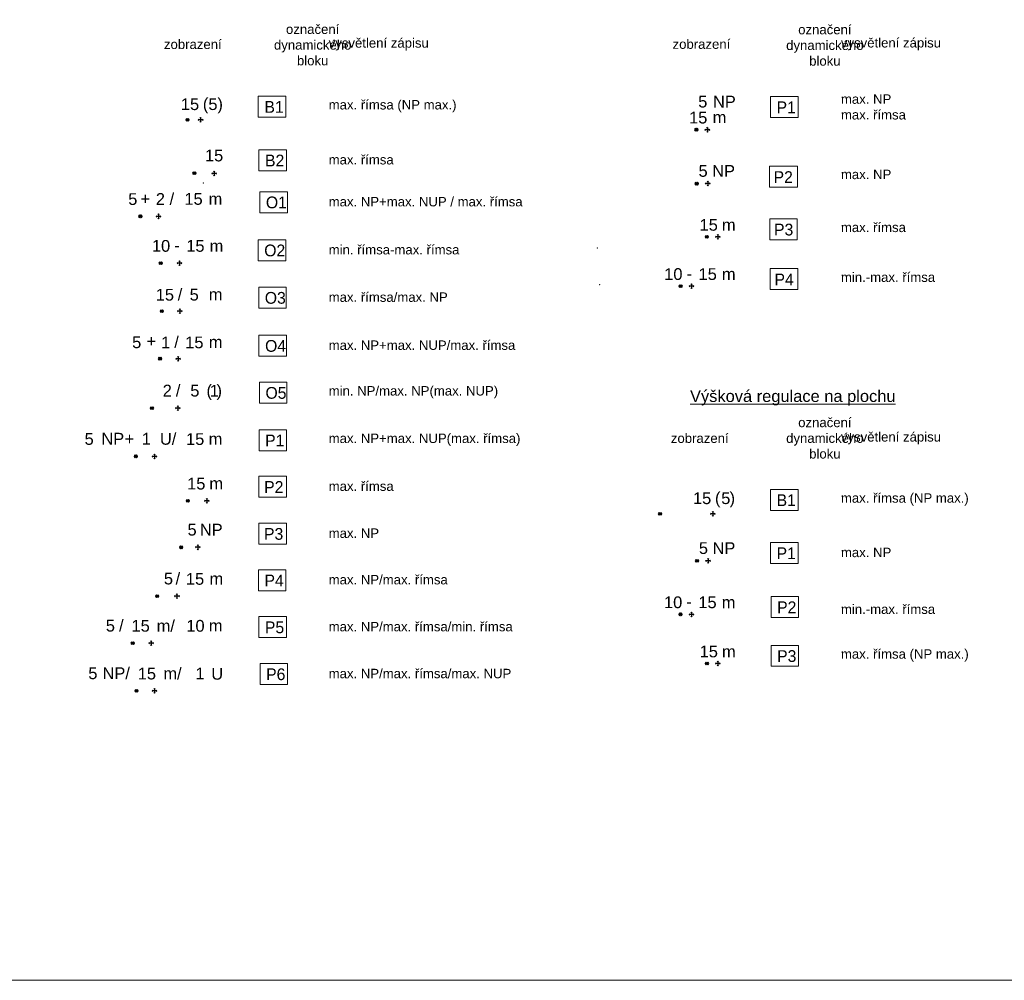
# Model space of a CAD drawing. Header units: metres. Extents: x -5 to 5163, y 1049 to 2798.
# Tile 7 of 22: x 3199 to 3618, y 1061 to 1469. Entities that reach past the tile are written whole.
import ezdxf
from ezdxf.enums import TextEntityAlignment as Align

# ---------------------------------------------------------------- set-up
doc = ezdxf.new("R2010")
doc.units = ezdxf.units.M
doc.linetypes.add('DOT', pattern=[0.25, 0, -0.25])
doc.layers.add('000000_BL_Pomocna_netisk_DB', color=7, linetype='Continuous', plot=False)
doc.layers.add('000100_pomocná_standard', color=132, linetype='Continuous', lineweight=18, plot=False)
for name, color, linetype, lineweight in [('302110_BL_VR_na_bod', 172, 'Continuous', 9), ('302210_BL_VR_na_linii', 160, 'Continuous', 9), ('302310_BL_VR_na_plochu', 140, 'DOT', 9)]:
    doc.layers.add(name, color=color, linetype=linetype, lineweight=lineweight)
doc.styles.get("Standard").update_dxf_attribs({"font": 'arial.ttf'})
doc.styles.add('style2', font='arial.ttf', dxfattribs={"height": 2})

# ---------------------------------------------------------------- blocks, each defined once
blk = doc.blocks.new('*U36')
at = {"layer": '000000_BL_Pomocna_netisk_DB'}
for p, q in [((-4.06, -0.6), (-5.26, 0.6)), ((-5.26, -0.6), (-4.06, 0.6)), ((-1, 0), (-0.72, 0.28)), ((1, 0), (-1, 0)), ((-1, 0), (-0.72, -0.28)), ((0, 1), (-0.29, 0.71)), ((0, 1), (0, -1)), ((0, 1), (0.28, 0.72)), ((1, 0), (0.72, 0.28)), ((1, 0), (0.72, -0.28)), ((0, -1), (-0.28, -0.72)), ((0, -1), (0.28, -0.72))]:
    blk.add_line(p, q, dxfattribs=at)
blk.add_circle((-4.66, 0), 0.6, dxfattribs=at)
at = {"style": 'style2', "flags": 1}
for tag, p in [('VYSKA_VB', (-16.93, -2.7)), ('VYSKA_VB_I', (-16.93, -11.27)), ('NAZEV_BLOK', (-17.38, -20.43))]:
    blk.add_attdef(tag, p, '', height=5, dxfattribs=at)
at = {"layer": '302110_BL_VR_na_bod', "style": 'style2'}
for s, p in [('NP', (2.4, 9.43)), ('m', (2.27, 2.78))]:
    blk.add_text(s, height=5, dxfattribs=at).set_placement(p)
for tag, p in [('NP_MAX', (0, 9.43)), ('RIMSA_MAX', (0, 2.64))]:
    blk.add_attdef(tag, text='', height=5, dxfattribs=at).set_placement(p, align=Align.RIGHT)
blk = doc.blocks.new('*U86')
at = {"layer": '000000_BL_Pomocna_netisk_DB'}
for p, q in [((-4.06, -0.6), (-5.26, 0.6)), ((-5.26, -0.6), (-4.06, 0.6)), ((-1, 0), (-0.72, 0.28)), ((1, 0), (-1, 0)), ((-1, 0), (-0.72, -0.28)), ((0, 1), (-0.29, 0.71)), ((0, 1), (0, -1)), ((0, 1), (0.28, 0.72)), ((1, 0), (0.72, 0.28)), ((1, 0), (0.72, -0.28)), ((0, -1), (-0.28, -0.72)), ((0, -1), (0.28, -0.72))]:
    blk.add_line(p, q, dxfattribs=at)
blk.add_circle((-4.66, 0), 0.6, dxfattribs=at)
at = {"style": 'style2', "flags": 1}
for tag, p in [('VYSKA_VB', (-24.32, -25.87)), ('VYSKA_VB_I', (-24.32, -34.44)), ('NAZEV_BLOK', (-24.77, -43.6))]:
    blk.add_attdef(tag, p, '', height=5, dxfattribs=at)
at = {"layer": '302110_BL_VR_na_bod', "style": 'style2'}
blk.add_text('NP', height=5, dxfattribs=at).set_placement((1.91, 2.88))
blk.add_attdef('NP_MAX', text='', height=5, dxfattribs=at).set_placement((0, 2.9), align=Align.RIGHT)
blk = doc.blocks.new('*U85')
at = {"layer": '000000_BL_Pomocna_netisk_DB'}
for p, q in [((-4.06, -0.6), (-5.26, 0.6)), ((-5.26, -0.6), (-4.06, 0.6)), ((-1, 0), (-0.72, 0.28)), ((1, 0), (-1, 0)), ((-1, 0), (-0.72, -0.28)), ((0, 1), (-0.29, 0.71)), ((0, 1), (0, -1)), ((0, 1), (0.28, 0.72)), ((1, 0), (0.72, 0.28)), ((1, 0), (0.72, -0.28)), ((0, -1), (-0.28, -0.72)), ((0, -1), (0.28, -0.72))]:
    blk.add_line(p, q, dxfattribs=at)
blk.add_circle((-4.66, 0), 0.6, dxfattribs=at)
at = {"style": 'style2', "flags": 1}
for tag, p in [('VYSKA_VB', (-26.69, -22.35)), ('VYSKA_VB_I', (-26.69, -30.93)), ('NAZEV_BLOK', (-27.14, -40.08))]:
    blk.add_attdef(tag, p, '', height=5, dxfattribs=at)
at = {"layer": '302110_BL_VR_na_bod', "style": 'style2'}
blk.add_text('m', height=5, dxfattribs=at).set_placement((1.73, 2.61))
blk.add_attdef('RIMSA_MAX', text='', height=5, dxfattribs=at).set_placement((0, 2.64), align=Align.RIGHT)
blk = doc.blocks.new('*U87')
at = {"layer": '000000_BL_Pomocna_netisk_DB'}
for p, q in [((-4.06, -0.6), (-5.26, 0.6)), ((-5.26, -0.6), (-4.06, 0.6)), ((-1, 0), (-0.72, 0.28)), ((1, 0), (-1, 0)), ((-1, 0), (-0.72, -0.28)), ((0, 1), (-0.29, 0.71)), ((0, 1), (0, -1)), ((0, 1), (0.28, 0.72)), ((1, 0), (0.72, 0.28)), ((1, 0), (0.72, -0.28)), ((0, -1), (-0.28, -0.72)), ((0, -1), (0.28, -0.72))]:
    blk.add_line(p, q, dxfattribs=at)
blk.add_circle((-4.66, 0), 0.6, dxfattribs=at)
at = {"style": 'style2', "flags": 1}
for tag, p in [('VYSKA_VB', (-26.04, -26.92)), ('VYSKA_VB_I', (-26.04, -35.49)), ('NAZEV_BLOK', (-26.49, -44.65))]:
    blk.add_attdef(tag, p, '', height=5, dxfattribs=at)
at = {"layer": '302110_BL_VR_na_bod', "style": 'style2'}
for s, p in [('-', (-2.13, 2.85)), ('m', (12.88, 2.63))]:
    blk.add_text(s, height=5, dxfattribs=at).set_placement(p)
blk.add_attdef('RIMSA_MIN', text='', height=5, dxfattribs=at).set_placement((-3.88, 2.64), align=Align.RIGHT)
blk.add_attdef('RIMSA_MAX', text='', height=5, dxfattribs=at).set_placement((6.83, 2.64), align=Align.CENTER)
blk = doc.blocks.new('*U83')
at = {"layer": '000000_BL_Pomocna_netisk_DB'}
for p, q in [((-5.03, -0.6), (-6.23, 0.6)), ((-6.23, -0.6), (-5.03, 0.6)), ((-1, 0), (-0.72, 0.28)), ((1, 0), (-1, 0)), ((-1, 0), (-0.72, -0.28)), ((0, 1), (-0.29, 0.71)), ((0, 1), (0, -1)), ((0, 1), (0.28, 0.72)), ((1, 0), (0.72, 0.28)), ((0, -1), (-0.28, -0.72)), ((0, -1), (0.28, -0.72)), ((1, 0), (0.72, -0.28))]:
    blk.add_line(p, q, dxfattribs=at)
blk.add_circle((-5.63, 0), 0.6, dxfattribs=at)
at = {"style": 'style2', "flags": 1}
for tag, p in [('VYSKA_VB', (1.91, -37.85)), ('VYSKA_VB_I', (1.91, -46.42)), ('NAZEV_BLOK', (4.23, -55.58))]:
    blk.add_attdef(tag, p, '', height=5, dxfattribs=at)
at = {"layer": '302210_BL_VR_na_linii', "style": 'style2'}
blk.add_text('(  )', height=5, dxfattribs=at).set_placement((0.93, 4.28))
blk.add_attdef('RIMSA_MAX', text='', height=5, dxfattribs=at).set_placement((-0.65, 4.17), align=Align.RIGHT)
blk.add_attdef('NP_MAX', text='', height=5, dxfattribs=at).set_placement((5.22, 4.19), align=Align.CENTER)
blk = doc.blocks.new('*U37')
at = {"layer": '000000_BL_Pomocna_netisk_DB'}
for p, q in [((-7.8, -0.53), (-9, 0.67)), ((-9, -0.53), (-7.8, 0.67)), ((-1, 0), (-0.72, 0.28)), ((1, 0), (-1, 0)), ((-1, 0), (-0.72, -0.28)), ((0, 1), (-0.29, 0.71)), ((0, 1), (0, -1)), ((0, 1), (0.28, 0.72)), ((1, 0), (0.72, 0.28)), ((0, -1), (-0.28, -0.72)), ((0, -1), (0.28, -0.72)), ((1, 0), (0.72, -0.28))]:
    blk.add_line(p, q, dxfattribs=at)
blk.add_circle((-8.4, 0.07), 0.6, dxfattribs=at)
at = {"style": 'style2', "flags": 1}
for tag, p in [('VYSKA_VB', (-19.23, -25.04)), ('VYSKA_VB_I', (-19.23, -33.61)), ('NAZEV_BLOK', (-19.68, -43.61))]:
    blk.add_attdef(tag, p, '', height=5, dxfattribs=at)
at = {"layer": '302210_BL_VR_na_linii', "style": 'style2'}
blk.add_attdef('RIMSA_MAX', text='', height=5, dxfattribs=at).set_placement((0, 5.09), align=Align.CENTER)
blk = doc.blocks.new('*U38')
at = {"layer": '000000_BL_Pomocna_netisk_DB'}
for p, q in [((-7.15, -0.6), (-8.35, 0.6)), ((-8.35, -0.6), (-7.15, 0.6)), ((-1, 0), (-0.72, 0.28)), ((1, 0), (-1, 0)), ((-1, 0), (-0.72, -0.28)), ((0, 1), (-0.29, 0.71)), ((0, 1), (0, -1)), ((0, 1), (0.28, 0.72)), ((1, 0), (0.72, 0.28)), ((0, -1), (-0.28, -0.72)), ((0, -1), (0.28, -0.72)), ((1, 0), (0.72, -0.28))]:
    blk.add_line(p, q, dxfattribs=at)
blk.add_circle((-7.75, 0), 0.6, dxfattribs=at)
at = {"style": 'style2', "flags": 1}
for tag, p in [('VYSKA_VB', (2.56, -37.85)), ('VYSKA_VB_I', (1.91, -46.42)), ('NAZEV_BLOK', (2.11, -55.58))]:
    blk.add_attdef(tag, p, '', height=5, dxfattribs=at)
at = {"layer": '302210_BL_VR_na_linii', "style": 'style2'}
for s, p in [('+', (-7.66, 4.97)), ('/', (4.68, 4.95)), ('m', (21.25, 4.94))]:
    blk.add_text(s, height=5, dxfattribs=at).set_placement(p)
at = {"layer": '302210_BL_VR_na_linii', "style": 'style2', "flags": 4}
blk.add_attdef('NP_MAX', text='', height=5, dxfattribs=at).set_placement((-9.04, 4.85), align=Align.RIGHT)
at = {"layer": '302210_BL_VR_na_linii', "style": 'style2'}
blk.add_attdef('NUP_MAX', text='', height=5, dxfattribs=at).set_placement((0.75, 4.88), align=Align.CENTER)
at = {"layer": '302210_BL_VR_na_linii', "style": 'style2', "flags": 4}
blk.add_attdef('RIMSA_MAX', text='', height=5, dxfattribs=at).set_placement((14.83, 4.91), align=Align.CENTER)
blk = doc.blocks.new('*U88')
at = {"layer": '000000_BL_Pomocna_netisk_DB'}
for p, q in [((-7.46, -0.6), (-8.66, 0.6)), ((-8.66, -0.6), (-7.46, 0.6)), ((-1, 0), (-0.72, 0.28)), ((1, 0), (-1, 0)), ((-1, 0), (-0.72, -0.28)), ((0, 1), (-0.29, 0.71)), ((0, 1), (0, -1)), ((0, 1), (0.28, 0.72)), ((1, 0), (0.72, 0.28)), ((0, -1), (-0.28, -0.72)), ((0, -1), (0.28, -0.72)), ((1, 0), (0.72, -0.28))]:
    blk.add_line(p, q, dxfattribs=at)
blk.add_circle((-8.06, 0), 0.6, dxfattribs=at)
at = {"style": 'style2', "flags": 1}
for tag, p in [('VYSKA_VB', (2.25, -37.85)), ('VYSKA_VB_I', (2.25, -46.42)), ('NAZEV_BLOK', (1.81, -55.58))]:
    blk.add_attdef(tag, p, '', height=5, dxfattribs=at)
at = {"layer": '302210_BL_VR_na_linii', "style": 'style2'}
for s, p in [('m', (12.76, 4.87)), ('-', (-2.26, 5.08))]:
    blk.add_text(s, height=5, dxfattribs=at).set_placement(p)
blk.add_attdef('RIMSA_MIN', text='', height=5, dxfattribs=at).set_placement((-4.01, 4.88), align=Align.RIGHT)
blk.add_attdef('RIMSA_MAX', text='', height=5, dxfattribs=at).set_placement((6.7, 4.88), align=Align.CENTER)
blk = doc.blocks.new('*U39')
at = {"layer": '000000_BL_Pomocna_netisk_DB'}
for p, q in [((-7.09, -0.6), (-8.29, 0.6)), ((-8.29, -0.6), (-7.09, 0.6)), ((-1, 0), (-0.72, 0.28)), ((1, 0), (-1, 0)), ((-1, 0), (-0.72, -0.28)), ((0, 1), (-0.29, 0.71)), ((0, 1), (0, -1)), ((0, 1), (0.28, 0.72)), ((1, 0), (0.72, 0.28)), ((0, -1), (-0.28, -0.72)), ((0, -1), (0.28, -0.72)), ((1, 0), (0.72, -0.28))]:
    blk.add_line(p, q, dxfattribs=at)
blk.add_circle((-7.69, 0), 0.6, dxfattribs=at)
at = {"style": 'style2', "flags": 1}
for tag, p in [('VYSKA_VB', (1.91, -37.85)), ('VYSKA_VB_I', (1.91, -46.42)), ('NAZEV_BLOK', (2.17, -55.58))]:
    blk.add_attdef(tag, p, '', height=5, dxfattribs=at)
at = {"layer": '302210_BL_VR_na_linii', "style": 'style2'}
for s, p in [('/', (-0.92, 4.57)), ('m', (12.27, 4.58))]:
    blk.add_text(s, height=5, dxfattribs=at).set_placement(p)
blk.add_attdef('RIMSA_MAX', text='', height=5, dxfattribs=at).set_placement((-2.5, 4.46), align=Align.RIGHT)
blk.add_attdef('NP_MAX', text='', height=5, dxfattribs=at).set_placement((6.08, 4.48), align=Align.CENTER)
blk = doc.blocks.new('*U40')
for p in [(10.68, 74.73), (178.17, 47.02), (179.09, 31.52)]:
    blk.add_point(p)
at = {"layer": '000000_BL_Pomocna_netisk_DB'}
for p, q in [((-7.15, -0.6), (-8.35, 0.6)), ((-8.35, -0.6), (-7.15, 0.6)), ((-1, 0), (-0.72, 0.28)), ((1, 0), (-1, 0)), ((-1, 0), (-0.72, -0.28)), ((0, 1), (-0.29, 0.71)), ((0, 1), (0, -1)), ((0, 1), (0.28, 0.72)), ((1, 0), (0.72, 0.28)), ((0, -1), (-0.28, -0.72)), ((0, -1), (0.28, -0.72)), ((1, 0), (0.72, -0.28))]:
    blk.add_line(p, q, dxfattribs=at)
blk.add_circle((-7.75, 0), 0.6, dxfattribs=at)
at = {"style": 'style2', "flags": 1}
for tag, p in [('VYSKA_VB', (-20.47, -29.69)), ('VYSKA_VB_I', (-19.83, -38.26)), ('NAZEV_BLOK', (-20.92, -47.42))]:
    blk.add_attdef(tag, p, '', height=5, dxfattribs=at)
at = {"layer": '302210_BL_VR_na_linii', "style": 'style2'}
for s, p in [('+', (-13.52, 4.97)), ('/', (-1.7, 4.57)), ('m', (12.99, 4.58))]:
    blk.add_text(s, height=5, dxfattribs=at).set_placement(p)
blk.add_attdef('NP_MAX', text='', height=5, dxfattribs=at).set_placement((-15.72, 4.48), align=Align.RIGHT)
for tag, p in [('NUP_MAX', (-5.36, 4.39)), ('RIMSA_MAX', (6.84, 4.43))]:
    blk.add_attdef(tag, text='', height=5, dxfattribs=at).set_placement(p, align=Align.CENTER)
blk = doc.blocks.new('*U94')
at = {"layer": '000000_BL_Pomocna_netisk_DB'}
for p, q in [((-10.45, -0.6), (-11.65, 0.6)), ((-11.65, -0.6), (-10.45, 0.6)), ((-1, 0), (-0.72, 0.28)), ((1, 0), (-1, 0)), ((-1, 0), (-0.72, -0.28)), ((0, 1), (-0.29, 0.71)), ((0, 1), (0, -1)), ((0, 1), (0.28, 0.72)), ((1, 0), (0.72, 0.28)), ((0, -1), (-0.28, -0.72)), ((0, -1), (0.28, -0.72)), ((1, 0), (0.72, -0.28))]:
    blk.add_line(p, q, dxfattribs=at)
blk.add_circle((-11.05, 0), 0.6, dxfattribs=at)
at = {"style": 'style2', "flags": 1}
for tag, p in [('VYSKA_VB', (-19.75, -37.41)), ('VYSKA_VB_I', (-17.1, -45.99)), ('NAZEV_BLOK', (-20.19, -55.14))]:
    blk.add_attdef(tag, p, '', height=5, dxfattribs=at)
at = {"layer": '302210_BL_VR_na_linii', "style": 'style2'}
for s, p in [('/', (-0.89, 4.97)), ('( )', (12.12, 4.95))]:
    blk.add_text(s, height=5, dxfattribs=at).set_placement(p)
blk.add_attdef('NP_MIN', text='', height=5, dxfattribs=at).set_placement((-2.6, 4.92), align=Align.RIGHT)
for tag, p in [('NP_MAX', (7.19, 4.9)), ('NUP_MAX', (15.48, 4.88))]:
    blk.add_attdef(tag, text='', height=5, dxfattribs=at).set_placement(p, align=Align.CENTER)
blk = doc.blocks.new('*U93')
at = {"layer": '000000_BL_Pomocna_netisk_DB'}
for p, q in [((-7.32, -0.6), (-8.52, 0.6)), ((-8.52, -0.6), (-7.32, 0.6)), ((-1, 0), (-0.72, 0.28)), ((1, 0), (-1, 0)), ((-1, 0), (-0.72, -0.28)), ((0, 1), (-0.29, 0.71)), ((0, 1), (0, -1)), ((0, 1), (0.28, 0.72)), ((1, 0), (0.72, 0.28)), ((0, -1), (-0.28, -0.72)), ((0, -1), (0.28, -0.72)), ((1, 0), (0.72, -0.28))]:
    blk.add_line(p, q, dxfattribs=at)
blk.add_circle((-7.92, 0), 0.6, dxfattribs=at)
at = {"style": 'style2', "flags": 1}
for tag, p in [('VYSKA_VB', (-16.62, -37.41)), ('VYSKA_VB_I', (-16.62, -45.99)), ('NAZEV_BLOK', (-17.55, -55.14))]:
    blk.add_attdef(tag, p, '', height=5, dxfattribs=at)
at = {"layer": '302210_BL_VR_na_linii', "style": 'style2'}
for s, p in [('NP', (-22.57, 5.01)), ('+', (-12.68, 4.97)), ('U/', (2.31, 4.95)), ('m', (23.04, 4.94))]:
    blk.add_text(s, height=5, dxfattribs=at).set_placement(p)
blk.add_attdef('NP_MAX', text='', height=5, dxfattribs=at).set_placement((-25.82, 4.9), align=Align.RIGHT)
for tag, p in [('NUP_MAX', (-3.44, 5.01)), ('RIMSA_MAX', (17.29, 4.86))]:
    blk.add_attdef(tag, text='', height=5, dxfattribs=at).set_placement(p, align=Align.CENTER)
blk = doc.blocks.new('*U95')
at = {"layer": '000000_BL_Pomocna_netisk_DB'}
for p, q in [((-7.44, -0.6), (-8.64, 0.6)), ((-8.64, -0.6), (-7.44, 0.6)), ((-1, 0), (-0.72, 0.28)), ((1, 0), (-1, 0)), ((-1, 0), (-0.72, -0.28)), ((0, 1), (-0.29, 0.71)), ((0, 1), (0, -1)), ((0, 1), (0.28, 0.72)), ((1, 0), (0.72, 0.28)), ((0, -1), (-0.28, -0.72)), ((0, -1), (0.28, -0.72)), ((1, 0), (0.72, -0.28))]:
    blk.add_line(p, q, dxfattribs=at)
blk.add_circle((-8.04, 0), 0.6, dxfattribs=at)
at = {"style": 'style2', "flags": 1}
for tag, p in [('VYSKA_VB', (-16.74, -37.41)), ('VYSKA_VB_I', (-16.74, -45.99)), ('NAZEV_BLOK', (-17.18, -55.14))]:
    blk.add_attdef(tag, p, '', height=5, dxfattribs=at)
at = {"layer": '302210_BL_VR_na_linii', "style": 'style2'}
blk.add_text('m', height=5, dxfattribs=at).set_placement((1.11, 4.94))
blk.add_attdef('RIMSA_MAX', text='', height=5, dxfattribs=at).set_placement((-0.56, 4.86), align=Align.RIGHT)
blk = doc.blocks.new('*U96')
at = {"layer": '000000_BL_Pomocna_netisk_DB'}
for p, q in [((-6.49, -0.6), (-7.69, 0.6)), ((-7.69, -0.6), (-6.49, 0.6)), ((-1, 0), (-0.72, 0.28)), ((1, 0), (-1, 0)), ((-1, 0), (-0.72, -0.28)), ((0, 1), (-0.29, 0.71)), ((0, 1), (0, -1)), ((0, 1), (0.28, 0.72)), ((1, 0), (0.72, 0.28)), ((0, -1), (-0.28, -0.72)), ((0, -1), (0.28, -0.72)), ((1, 0), (0.72, -0.28))]:
    blk.add_line(p, q, dxfattribs=at)
blk.add_circle((-7.09, 0), 0.6, dxfattribs=at)
at = {"style": 'style2', "flags": 1}
for tag, p in [('VYSKA_VB', (-15.79, -37.41)), ('VYSKA_VB_I', (-15.79, -45.99)), ('NAZEV_BLOK', (-16.24, -55.14))]:
    blk.add_attdef(tag, p, '', height=5, dxfattribs=at)
at = {"layer": '302210_BL_VR_na_linii', "style": 'style2'}
blk.add_text('NP', height=5, dxfattribs=at).set_placement((0.85, 5.01))
blk.add_attdef('NP_MAX', text='', height=5, dxfattribs=at).set_placement((-0.5, 5), align=Align.RIGHT)
blk = doc.blocks.new('*U97')
at = {"layer": '000000_BL_Pomocna_netisk_DB'}
for p, q in [((-7.8, -0.6), (-9, 0.6)), ((-9, -0.6), (-7.8, 0.6)), ((-1, 0), (-0.72, 0.28)), ((1, 0), (-1, 0)), ((-1, 0), (-0.72, -0.28)), ((0, 1), (-0.29, 0.71)), ((0, 1), (0, -1)), ((0, 1), (0.28, 0.72)), ((1, 0), (0.72, 0.28)), ((0, -1), (-0.28, -0.72)), ((0, -1), (0.28, -0.72)), ((1, 0), (0.72, -0.28))]:
    blk.add_line(p, q, dxfattribs=at)
blk.add_circle((-8.4, 0), 0.6, dxfattribs=at)
at = {"style": 'style2', "flags": 1}
for tag, p in [('VYSKA_VB', (-17.1, -37.41)), ('VYSKA_VB_I', (-17.1, -45.99)), ('NAZEV_BLOK', (-17.55, -55.14))]:
    blk.add_attdef(tag, p, '', height=5, dxfattribs=at)
at = {"layer": '302210_BL_VR_na_linii', "style": 'style2'}
for s, p in [('/', (-0.59, 5.01)), ('m', (13.83, 4.94))]:
    blk.add_text(s, height=5, dxfattribs=at).set_placement(p)
blk.add_attdef('NP_MAX', text='', height=5, dxfattribs=at).set_placement((-1.68, 5), align=Align.RIGHT)
blk.add_attdef('RIMSA_MAX', text='', height=5, dxfattribs=at).set_placement((7.67, 4.86), align=Align.CENTER)
blk = doc.blocks.new('*U98')
at = {"layer": '000000_BL_Pomocna_netisk_DB'}
for p, q in [((-7.26, -0.6), (-8.46, 0.6)), ((-8.46, -0.6), (-7.26, 0.6)), ((-1, 0), (-0.72, 0.28)), ((1, 0), (-1, 0)), ((-1, 0), (-0.72, -0.28)), ((0, 1), (-0.29, 0.71)), ((0, 1), (0, -1)), ((0, 1), (0.28, 0.72)), ((1, 0), (0.72, 0.28)), ((0, -1), (-0.28, -0.72)), ((0, -1), (0.28, -0.72)), ((1, 0), (0.72, -0.28))]:
    blk.add_line(p, q, dxfattribs=at)
blk.add_circle((-7.86, 0), 0.6, dxfattribs=at)
at = {"style": 'style2', "flags": 1}
for tag, p in [('VYSKA_VB', (-16.56, -37.41)), ('VYSKA_VB_I', (-16.56, -45.99)), ('NAZEV_BLOK', (-17, -55.14))]:
    blk.add_attdef(tag, p, '', height=5, dxfattribs=at)
at = {"layer": '302210_BL_VR_na_linii', "style": 'style2'}
for s, p in [('/', (-13.67, 4.97)), ('m/', (2.31, 4.86)), ('m', (24.47, 4.94))]:
    blk.add_text(s, height=5, dxfattribs=at).set_placement(p)
blk.add_attdef('NP_MAX', text='', height=5, dxfattribs=at).set_placement((-15.42, 4.9), align=Align.RIGHT)
for tag, p in [('RIMSA_MAX', (-4.5, 4.86)), ('RIMSA_MIN', (18.8, 4.84))]:
    blk.add_attdef(tag, text='', height=5, dxfattribs=at).set_placement(p, align=Align.CENTER)
blk = doc.blocks.new('*U99')
at = {"layer": '000000_BL_Pomocna_netisk_DB'}
for p, q in [((-7.06, -0.6), (-8.26, 0.6)), ((-8.26, -0.6), (-7.06, 0.6)), ((-1, 0), (-0.72, 0.28)), ((1, 0), (-1, 0)), ((-1, 0), (-0.72, -0.28)), ((0, 1), (-0.29, 0.71)), ((0, 1), (0, -1)), ((0, 1), (0.28, 0.72)), ((1, 0), (0.72, 0.28)), ((0, -1), (-0.28, -0.72)), ((0, -1), (0.28, -0.72)), ((1, 0), (0.72, -0.28))]:
    blk.add_line(p, q, dxfattribs=at)
blk.add_circle((-7.66, 0), 0.6, dxfattribs=at)
at = {"style": 'style2', "flags": 1}
for tag, p in [('VYSKA_VB', (-16.36, -37.41)), ('VYSKA_VB_I', (-16.36, -45.99)), ('NAZEV_BLOK', (-16.81, -55.14))]:
    blk.add_attdef(tag, p, '', height=5, dxfattribs=at)
at = {"layer": '302210_BL_VR_na_linii', "style": 'style2'}
for s, p in [('NP/', (-22.14, 5.01)), ('m/', (3.73, 4.9)), ('U', (24.09, 4.76))]:
    blk.add_text(s, height=5, dxfattribs=at).set_placement(p)
blk.add_attdef('NP_MAX', text='', height=5, dxfattribs=at).set_placement((-24.29, 5), align=Align.RIGHT)
for tag, p in [('RIMSA_MAX', (-3.27, 4.86)), ('NUP_MAX', (19.31, 4.88))]:
    blk.add_attdef(tag, text='', height=5, dxfattribs=at).set_placement(p, align=Align.CENTER)
blk = doc.blocks.new('*U170')
at = {"layer": '000000_BL_Pomocna_netisk_DB'}
for p, q in [((-21.82, -0.6), (-23.02, 0.6)), ((-23.02, -0.6), (-21.82, 0.6)), ((-1, 0), (-0.72, 0.28)), ((1, 0), (-1, 0)), ((-1, 0), (-0.72, -0.28)), ((0, 1), (-0.29, 0.71)), ((0, 1), (0, -1)), ((0, 1), (0.28, 0.72)), ((1, 0), (0.72, 0.28)), ((0, -1), (-0.28, -0.72)), ((0, -1), (0.28, -0.72)), ((1, 0), (0.72, -0.28))]:
    blk.add_line(p, q, dxfattribs=at)
blk.add_circle((-22.42, 0), 0.6, dxfattribs=at)
at = {"style": 'style2', "flags": 1}
for tag, p in [('VYSKA_VB', (-21.35, -20.92)), ('VYSKA_VB_I', (-21.35, -29.5)), ('NAZEV_BLOK', (-35.82, -38.65))]:
    blk.add_attdef(tag, p, '', height=5, dxfattribs=at)
at = {"layer": '302310_BL_VR_na_plochu', "style": 'style2'}
blk.add_text('(  )', height=5, dxfattribs=at).set_placement((0.93, 4.28))
blk.add_attdef('RIMSA_MAX', text='', height=5, dxfattribs=at).set_placement((-0.65, 4.17), align=Align.RIGHT)
blk.add_attdef('NP_MAX', text='', height=5, dxfattribs=at).set_placement((5.53, 4.19), align=Align.CENTER)
blk = doc.blocks.new('*U91')
at = {"layer": '000000_BL_Pomocna_netisk_DB'}
for p, q in [((-4.06, -0.6), (-5.26, 0.6)), ((-5.26, -0.6), (-4.06, 0.6)), ((-1, 0), (-0.72, 0.28)), ((1, 0), (-1, 0)), ((-1, 0), (-0.72, -0.28)), ((0, 1), (-0.29, 0.71)), ((0, 1), (0, -1)), ((0, 1), (0.28, 0.72)), ((1, 0), (0.72, 0.28)), ((1, 0), (0.72, -0.28)), ((0, -1), (-0.28, -0.72)), ((0, -1), (0.28, -0.72))]:
    blk.add_line(p, q, dxfattribs=at)
blk.add_circle((-4.66, 0), 0.6, dxfattribs=at)
at = {"style": 'style2', "flags": 1}
for tag, p in [('VYSKA_VB', (-27.73, -25.87)), ('VYSKA_VB_I', (-27.73, -34.44)), ('NAZEV_BLOK', (-28.18, -43.6))]:
    blk.add_attdef(tag, p, '', height=5, dxfattribs=at)
at = {"layer": '302310_BL_VR_na_plochu', "style": 'style2'}
blk.add_text('NP', height=5, dxfattribs=at).set_placement((1.91, 2.88))
blk.add_attdef('NP_MAX', text='', height=5, dxfattribs=at).set_placement((0, 2.9), align=Align.RIGHT)
blk = doc.blocks.new('*U90')
at = {"layer": '000000_BL_Pomocna_netisk_DB'}
for p, q in [((-4.06, -0.6), (-5.26, 0.6)), ((-5.26, -0.6), (-4.06, 0.6)), ((-1, 0), (-0.72, 0.28)), ((1, 0), (-1, 0)), ((-1, 0), (-0.72, -0.28)), ((0, 1), (-0.29, 0.71)), ((0, 1), (0, -1)), ((0, 1), (0.28, 0.72)), ((1, 0), (0.72, 0.28)), ((1, 0), (0.72, -0.28)), ((0, -1), (-0.28, -0.72)), ((0, -1), (0.28, -0.72))]:
    blk.add_line(p, q, dxfattribs=at)
blk.add_circle((-4.66, 0), 0.6, dxfattribs=at)
at = {"style": 'style2', "flags": 1}
for tag, p in [('VYSKA_VB', (-29.27, -26.92)), ('VYSKA_VB_I', (-29.27, -35.49)), ('NAZEV_BLOK', (-29.72, -44.65))]:
    blk.add_attdef(tag, p, '', height=5, dxfattribs=at)
at = {"layer": '302310_BL_VR_na_plochu', "style": 'style2'}
for s, p in [('-', (-2.13, 2.85)), ('m', (12.88, 2.63))]:
    blk.add_text(s, height=5, dxfattribs=at).set_placement(p)
blk.add_attdef('RIMSA_MIN', text='', height=5, dxfattribs=at).set_placement((-3.88, 2.64), align=Align.RIGHT)
blk.add_attdef('RIMSA_MAX', text='', height=5, dxfattribs=at).set_placement((6.83, 2.64), align=Align.CENTER)
blk = doc.blocks.new('*U174')
at = {"layer": '000000_BL_Pomocna_netisk_DB'}
for p, q in [((-4.06, -0.6), (-5.26, 0.6)), ((-5.26, -0.6), (-4.06, 0.6)), ((-1, 0), (-0.72, 0.28)), ((1, 0), (-1, 0)), ((-1, 0), (-0.72, -0.28)), ((0, 1), (-0.29, 0.71)), ((0, 1), (0, -1)), ((0, 1), (0.28, 0.72)), ((1, 0), (0.72, 0.28)), ((1, 0), (0.72, -0.28)), ((0, -1), (-0.28, -0.72)), ((0, -1), (0.28, -0.72))]:
    blk.add_line(p, q, dxfattribs=at)
blk.add_circle((-4.66, 0), 0.6, dxfattribs=at)
at = {"style": 'style2', "flags": 1}
for tag, p in [('VYSKA_VB', (-29.95, -22.35)), ('VYSKA_VB_I', (-29.95, -30.93)), ('NAZEV_BLOK', (-30.39, -40.08))]:
    blk.add_attdef(tag, p, '', height=5, dxfattribs=at)
at = {"layer": '302310_BL_VR_na_plochu', "style": 'style2'}
blk.add_text('m', height=5, dxfattribs=at).set_placement((1.73, 2.61))
blk.add_attdef('RIMSA_MAX', text='', height=5, dxfattribs=at).set_placement((0, 2.64), align=Align.RIGHT)

msp = doc.modelspace()

# ---------------------------------------------------------------- linework, layer by layer
at = {"color": 253, "lineweight": 5, "true_color": 0xadadad}
for points in [[(3300.48, 1436.51), (3312.19, 1436.51), (3312.19, 1427.6), (3300.48, 1427.6)], [(3518.19, 1436.36), (3529.91, 1436.36), (3529.91, 1427.44), (3518.19, 1427.44)], [(3300.73, 1413.73), (3312.45, 1413.73), (3312.45, 1404.81), (3300.73, 1404.81)], [(3517.71, 1406.69), (3529.63, 1406.69), (3529.63, 1397.78), (3517.71, 1397.78)], [(3301.1, 1395.9), (3312.82, 1395.9), (3312.82, 1386.98), (3301.1, 1386.98)], [(3517.9, 1384.35), (3529.52, 1384.35), (3529.52, 1375.43), (3517.9, 1375.43)], [(3300.4, 1375.49), (3312.11, 1375.49), (3312.11, 1366.57), (3300.4, 1366.57)], [(3518.08, 1363.19), (3529.75, 1363.19), (3529.75, 1354.27), (3518.08, 1354.27)], [(3300.64, 1355.33), (3312.35, 1355.33), (3312.35, 1346.41), (3300.64, 1346.41)], [(3300.75, 1334.91), (3312.47, 1334.91), (3312.47, 1325.99), (3300.75, 1325.99)], [(3300.92, 1314.93), (3312.64, 1314.93), (3312.64, 1306.02), (3300.92, 1306.02)], [(3300.77, 1294.73), (3312.49, 1294.73), (3312.49, 1285.82), (3300.77, 1285.82)], [(3300.74, 1274.96), (3312.45, 1274.96), (3312.45, 1266.05), (3300.74, 1266.05)], [(3518.19, 1269.38), (3529.91, 1269.38), (3529.91, 1260.46), (3518.19, 1260.46)], [(3518.19, 1269.38), (3529.91, 1269.38), (3529.91, 1260.46), (3518.19, 1260.46)], [(3300.69, 1255.01), (3312.4, 1255.01), (3312.4, 1246.09), (3300.69, 1246.09)], [(3518.19, 1246.81), (3529.91, 1246.81), (3529.91, 1237.9), (3518.19, 1237.9)], [(3518.19, 1246.81), (3529.91, 1246.81), (3529.91, 1237.9), (3518.19, 1237.9)], [(3300.51, 1235.23), (3312.23, 1235.23), (3312.23, 1226.32), (3300.51, 1226.32)], [(3518.39, 1223.84), (3530.11, 1223.84), (3530.11, 1214.93), (3518.39, 1214.93)], [(3518.39, 1223.84), (3530.11, 1223.84), (3530.11, 1214.93), (3518.39, 1214.93)], [(3300.69, 1215.29), (3312.4, 1215.29), (3312.4, 1206.37), (3300.69, 1206.37)], [(3518.39, 1203.09), (3530.11, 1203.09), (3530.11, 1194.17), (3518.39, 1194.17)], [(3518.39, 1203.09), (3530.11, 1203.09), (3530.11, 1194.17), (3518.39, 1194.17)], [(3301.2, 1195.34), (3312.92, 1195.34), (3312.92, 1186.43), (3301.2, 1186.43)]]:
    msp.add_lwpolyline(points, close=True, dxfattribs=at)
at = {"layer": '000100_pomocná_standard'}
msp.add_lwpolyline([(3182.24, 1060.72), (5162.57, 1060.72), (5162.57, 1977.21), (3182.24, 1977.21)], close=True, dxfattribs=at)

# ---------------------------------------------------------------- block references
for name, p, values in [('*U86', (3491.48, 1399.34), {'NP_MAX': '5'}), ('*U85', (3495.8, 1376.68), {'RIMSA_MAX': '15'}), ('*U87', (3484.65, 1355.75), {'RIMSA_MIN': '10', 'RIMSA_MAX': '15'})]:
    msp.add_blockref(name, p).add_auto_attribs(values)
at = {"layer": '302110_BL_VR_na_bod'}
msp.add_blockref('*U36', (3491.33, 1422.25), dxfattribs=at).add_auto_attribs({'NP_MAX': '5', 'RIMSA_MAX': '15'})
at = {"layer": '302210_BL_VR_na_linii'}
for name, p, values in [('*U83', (3275.97, 1426.42), {'RIMSA_MAX': '15', 'NP_MAX': '5'}), ('*U37', (3281.68, 1403.69), {'RIMSA_MAX': '15'}), ('*U40', (3266.45, 1324.92), {'NP_MAX': '5', 'NUP_MAX': '1', 'RIMSA_MAX': '15'}), ('*U88', (3267.03, 1365.49), {'RIMSA_MIN': '10', 'RIMSA_MAX': '15'}), ('*U39', (3267.15, 1345.15), {'RIMSA_MAX': '15', 'NP_MAX': '5'}), ('*U94', (3266.32, 1303.93), {'NP_MIN': '2', 'NP_MAX': '5', 'NUP_MAX': '1'}), ('*U93', (3256.34, 1283.4), {'NP_MAX': '5', 'NUP_MAX': '1', 'RIMSA_MAX': '15'}), ('*U95', (3278.55, 1264.47), {'RIMSA_MAX': '15'}), ('*U96', (3274.77, 1244.75), {'NP_MAX': '5'}), ('*U97', (3265.91, 1223.98), {'NP_MAX': '5', 'RIMSA_MAX': '15'}), ('*U98', (3254.96, 1204.04), {'NP_MAX': '5', 'RIMSA_MAX': '15', 'RIMSA_MIN': '10'}), ('*U99', (3256.39, 1183.73), {'NP_MAX': '5', 'RIMSA_MAX': '15', 'NUP_MAX': '1'})]:
    msp.add_blockref(name, p, dxfattribs=at).add_auto_attribs(values)
ref = msp.add_blockref('*U38', (3258.1, 1385.42), dxfattribs=at)
ref.add_attrib('NP_MAX', '5', dxfattribs={"height": 5, "style": 'style2'}).set_placement((3249.06, 1390.27), align=Align.RIGHT)
ref.add_attrib('NUP_MAX', '2', dxfattribs={"height": 5, "style": 'style2'}).set_placement((3258.86, 1390.3), align=Align.CENTER)
ref.add_attrib('RIMSA_MAX', '15', dxfattribs={"height": 5, "style": 'style2'}).set_placement((3272.94, 1390.33), align=Align.CENTER)
at = {"layer": '302310_BL_VR_na_plochu'}
for name, p, values in [('*U170', (3493.65, 1258.95), {'RIMSA_MAX': '15', 'NP_MAX': '5'}), ('*U170', (3493.65, 1258.95), {'RIMSA_MAX': '15', 'NP_MAX': '5'}), ('*U91', (3491.62, 1239.02), {'NP_MAX': '5'}), ('*U91', (3491.62, 1239.02), {'NP_MAX': '5'}), ('*U90', (3484.56, 1216.25), {'RIMSA_MIN': '10', 'RIMSA_MAX': '15'}), ('*U90', (3484.56, 1216.25), {'RIMSA_MIN': '10', 'RIMSA_MAX': '15'}), ('*U174', (3495.83, 1195.35), {'RIMSA_MAX': '15'}), ('*U174', (3495.83, 1195.35), {'RIMSA_MAX': '15'})]:
    msp.add_blockref(name, p, dxfattribs=at).add_auto_attribs(values)

# ---------------------------------------------------------------- texts
at = {"char_height": 4, "attachment_point": 4}
for s, insert in [('\\pxqc;označení \\Pdynamického \\Pbloku', (3306.34, 1458.25)), ('\\pxqc;označení \\Pdynamického \\Pbloku', (3524.05, 1458.1)), ('zobrazení', (3260.37, 1458.51)), ('vysvětlení zápisu', (3330.39, 1458.51)), ('zobrazení', (3476.55, 1458.59)), ('vysvětlení zápisu', (3548.11, 1458.59)), ('max. římsa (NP max.)', (3330.39, 1432.25)), ('max. NP\\Pmax. římsa', (3548.11, 1431.9)), ('max. římsa', (3330.39, 1409.46)), ('max. NP', (3548.11, 1403.22)), ('max. NP+max. NUP / max. římsa', (3330.39, 1391.63)), ('max. římsa', (3548.11, 1380.71)), ('min. římsa-max. římsa', (3330.39, 1371.22)), ('min.-max. římsa', (3548.11, 1359.53)), ('max. římsa/max. NP', (3330.39, 1351.06)), ('max. NP+max. NUP/max. římsa', (3330.39, 1330.64)), ('min. NP/max. NP(max. NUP)', (3330.39, 1310.67)), ('\\pxqc;označení \\Pdynamického \\Pbloku', (3524.05, 1291.12)), ('max. NP+max. NUP(max. římsa)', (3330.39, 1290.47)), ('zobrazení', (3475.83, 1291.09)), ('vysvětlení zápisu', (3548.11, 1291.09)), ('max. římsa', (3330.39, 1270.7)), ('max. římsa (NP max.)', (3548.11, 1265.11)), ('max. NP', (3330.39, 1250.74)), ('max. NP', (3548.11, 1242.55)), ('max. NP/max. římsa', (3330.39, 1230.97)), ('min.-max. římsa', (3548.11, 1218.42)), ('max. NP/max. římsa/min. římsa', (3330.38, 1211.02)), ('max. římsa (NP max.)', (3548.11, 1198.82)), ('max. NP/max. římsa/max. NUP', (3330.39, 1191.08))]:
    msp.add_mtext(s, dxfattribs=dict(at, insert=insert))
at = {"color": 253, "lineweight": 5, "true_color": 0xadadad, "char_height": 5, "attachment_point": 4}
for s, insert in [('{\\fUnitPro|b0|i0|c238|p34;B1}', (3303.08, 1431.93)), ('{\\fUnitPro|b0|i0|c238|p34;P1}', (3520.79, 1431.77)), ('{\\fUnitPro|b0|i0|c238|p34;B2}', (3303.33, 1409.14)), ('{\\fUnitPro|b0|i0|c238|p34;P2}', (3519.5, 1402.11)), ('{\\fUnitPro|b0|i0|c238|p34;O1}', (3303.7, 1391.31)), ('{\\fUnitPro|b0|i0|c238|p34;O2}', (3302.99, 1370.9)), ('{\\fUnitPro|b0|i0|c238|p34;P4}', (3519.87, 1358.6)), ('{\\fUnitPro|b0|i0|c238|p34;O3}', (3303.23, 1350.74)), ('{\\fUnitPro|b0|i0|c238|p34;O4}', (3303.35, 1330.32)), ('{\\fUnitPro|b0|i0|c238|p34;O5}', (3303.52, 1310.35)), ('{\\fUnitPro|b0|i0|c238|p34;P1}', (3303.37, 1290.15)), ('{\\fUnitPro|b0|i0|c238|p34;B1}', (3520.79, 1264.79)), ('{\\fUnitPro|b0|i0|c238|p34;B1}', (3520.79, 1264.79)), ('{\\fUnitPro|b0|i0|c238|p34;P1}', (3520.79, 1242.23)), ('{\\fUnitPro|b0|i0|c238|p34;P1}', (3520.79, 1242.23)), ('{\\fUnitPro|b0|i0|c238|p34;P2}', (3520.99, 1219.26)), ('{\\fUnitPro|b0|i0|c238|p34;P2}', (3520.99, 1219.26)), ('{\\fUnitPro|b0|i0|c238|p34;P3}', (3520.99, 1198.5)), ('{\\fUnitPro|b0|i0|c238|p34;P3}', (3520.99, 1198.5)), ('{\\fUnitPro|b0|i0|c238|p34;P6}', (3303.8, 1190.76))]:
    msp.add_mtext(s, dxfattribs=dict(at, insert=insert))
for s, insert, width in [('{\\fUnitPro|b0|i0|c238|p34;P3}', (3519.69, 1379.76), 5.9601), ('{\\fUnitPro|b0|i0|c238|p34;P2}', (3302.97, 1270.38), 6.1905), ('{\\fUnitPro|b0|i0|c238|p34;P3}', (3302.91, 1250.42), 6.1905), ('{\\fUnitPro|b0|i0|c238|p34;P4}', (3303.11, 1230.65), 6.1905), ('{\\fUnitPro|b0|i0|c238|p34;P5}', (3303.28, 1210.7), 6.1905)]:
    msp.add_mtext(s, dxfattribs=dict(at, insert=insert, width=width))
at = {"color": 252, "lineweight": 18, "true_color": 0x939598, "insert": (3483.97, 1305.02), "char_height": 5, "width": 426.4485, "attachment_point": 7}
msp.add_mtext('\\pxt7;{\\L\\C256;Výšková regulace na plochu}', dxfattribs=at)

doc.saveas('drawing.dxf')
